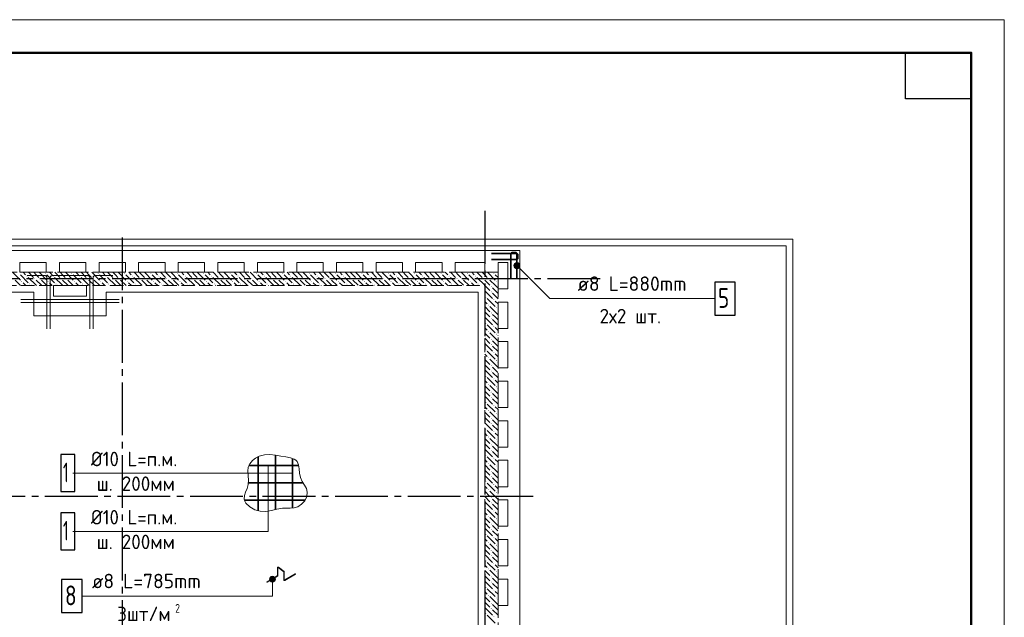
# Model space of a CAD drawing. Header units: millimetres. Extents: x 0 to 32559, y 0 to 42000.
# Tile 20 of 20: x 14771 to 29700, y 32940 to 42000. Entities that reach past the tile are written whole.
import ezdxf

# ---------------------------------------------------------------- set-up
doc = ezdxf.new("R2010")
doc.units = ezdxf.units.MM
doc.linetypes.add('______2', pattern=[270, 200, -70])
doc.linetypes.add('______5', pattern=[1100, 800, -100, 100, -100])
for name, color, linetype, lineweight in [('Standard', 7, 'Continuous', 25), ('Обрамление П-обр. равн.', 7, 'Continuous', 25), ('Обрамление проемов стержнями', 7, 'Continuous', 25), ('Общий01', 7, 'Continuous', 13), ('Оси', 40, '______5', 18), ('Позиционная метка линия выноска', 7, 'Continuous', 13), ('Позиционная метка номер позиции', 7, 'Continuous', 13), ('Фиксатор', 7, 'Continuous', 25)]:
    doc.layers.add(name, color=color, linetype=linetype, lineweight=lineweight)
doc.layers.add('ЖБ Перекрытие верхний уровень', color=7, linetype='Continuous', lineweight=25, true_color=0xe0e0ff)
doc.layers.add('ЖБ Стена верхний уровень', color=7, linetype='Continuous', lineweight=25, true_color=0x006e00)
doc.styles.add('ISOCPEUR', font='txt')

msp = doc.modelspace()

# ---------------------------------------------------------------- hatches: boundary and pattern name
at = {"layer": 'ЖБ Стена верхний уровень', "linetype": 'Continuous', "lineweight": 18, "transparency": 33554687}
for points in [[(14874, 38113), (14881, 38120), (14887, 38113), (14881, 38107)], [(14994, 38073), (15001, 38080), (15007, 38073), (15001, 38067)], [(15074, 38073), (15081, 38080), (15087, 38073), (15081, 38067)], [(15154, 38153), (15161, 38160), (15167, 38153), (15161, 38147)], [(15274, 38113), (15281, 38120), (15287, 38113), (15281, 38107)], [(15394, 38073), (15401, 38080), (15407, 38073), (15401, 38067)], [(15474, 38073), (15481, 38080), (15487, 38073), (15481, 38067)], [(15554, 38153), (15561, 38160), (15567, 38153), (15561, 38147)], [(15674, 38113), (15681, 38120), (15687, 38113), (15681, 38107)], [(15794, 38073), (15801, 38080), (15807, 38073), (15801, 38067)], [(15874, 38073), (15881, 38080), (15887, 38073), (15881, 38067)], [(15954, 38153), (15961, 38160), (15967, 38153), (15961, 38147)], [(16074, 38113), (16081, 38120), (16087, 38113), (16081, 38107)], [(16194, 38073), (16201, 38080), (16207, 38073), (16201, 38067)], [(16274, 38073), (16281, 38080), (16287, 38073), (16281, 38067)], [(16354, 38153), (16361, 38160), (16367, 38153), (16361, 38147)], [(16474, 38113), (16481, 38120), (16487, 38113), (16481, 38107)], [(16594, 38073), (16601, 38080), (16607, 38073), (16601, 38067)], [(16674, 38073), (16681, 38080), (16687, 38073), (16681, 38067)], [(16754, 38153), (16761, 38160), (16767, 38153), (16761, 38147)], [(16874, 38113), (16881, 38120), (16887, 38113), (16881, 38107)], [(16994, 38073), (17001, 38080), (17007, 38073), (17001, 38067)], [(17074, 38073), (17081, 38080), (17087, 38073), (17081, 38067)], [(17154, 38153), (17161, 38160), (17167, 38153), (17161, 38147)], [(17274, 38113), (17281, 38120), (17287, 38113), (17281, 38107)], [(17394, 38073), (17401, 38080), (17407, 38073), (17401, 38067)], [(17474, 38073), (17481, 38080), (17487, 38073), (17481, 38067)], [(17554, 38153), (17561, 38160), (17567, 38153), (17561, 38147)], [(17674, 38113), (17681, 38120), (17687, 38113), (17681, 38107)], [(17794, 38073), (17801, 38080), (17807, 38073), (17801, 38067)], [(17874, 38073), (17881, 38080), (17887, 38073), (17881, 38067)], [(17954, 38153), (17961, 38160), (17967, 38153), (17961, 38147)], [(18074, 38113), (18081, 38120), (18087, 38113), (18081, 38107)], [(18194, 38073), (18201, 38080), (18207, 38073), (18201, 38067)], [(18274, 38073), (18281, 38080), (18287, 38073), (18281, 38067)], [(18354, 38153), (18361, 38160), (18367, 38153), (18361, 38147)], [(18474, 38113), (18481, 38120), (18487, 38113), (18481, 38107)], [(18594, 38073), (18601, 38080), (18607, 38073), (18601, 38067)], [(18674, 38073), (18681, 38080), (18687, 38073), (18681, 38067)], [(18754, 38153), (18761, 38160), (18767, 38153), (18761, 38147)], [(18874, 38113), (18881, 38120), (18887, 38113), (18881, 38107)], [(18994, 38073), (19001, 38080), (19007, 38073), (19001, 38067)], [(19074, 38073), (19081, 38080), (19087, 38073), (19081, 38067)], [(19154, 38153), (19161, 38160), (19167, 38153), (19161, 38147)], [(19274, 38113), (19281, 38120), (19287, 38113), (19281, 38107)], [(19394, 38073), (19401, 38080), (19407, 38073), (19401, 38067)], [(19474, 38073), (19481, 38080), (19487, 38073), (19481, 38067)], [(19554, 38153), (19561, 38160), (19567, 38153), (19561, 38147)], [(19674, 38113), (19681, 38120), (19687, 38113), (19681, 38107)], [(19794, 38073), (19801, 38080), (19807, 38073), (19801, 38067)], [(19874, 38073), (19881, 38080), (19887, 38073), (19881, 38067)], [(19954, 38153), (19961, 38160), (19967, 38153), (19961, 38147)], [(20074, 38113), (20081, 38120), (20087, 38113), (20081, 38107)], [(20194, 38073), (20201, 38080), (20207, 38073), (20201, 38067)], [(20274, 38073), (20281, 38080), (20287, 38073), (20281, 38067)], [(20354, 38153), (20361, 38160), (20367, 38153), (20361, 38147)], [(20474, 38113), (20481, 38120), (20487, 38113), (20481, 38107)], [(20594, 38073), (20601, 38080), (20607, 38073), (20601, 38067)], [(20674, 38073), (20681, 38080), (20687, 38073), (20681, 38067)], [(20754, 38153), (20761, 38160), (20767, 38153), (20761, 38147)], [(20874, 38113), (20881, 38120), (20887, 38113), (20881, 38107)], [(20994, 38073), (21001, 38080), (21007, 38073), (21001, 38067)], [(21074, 38073), (21081, 38080), (21087, 38073), (21081, 38067)], [(21154, 38153), (21161, 38160), (21167, 38153), (21161, 38147)], [(21274, 38113), (21281, 38120), (21287, 38113), (21281, 38107)], [(21394, 38073), (21401, 38080), (21407, 38073), (21401, 38067)], [(21474, 38073), (21481, 38080), (21487, 38073), (21481, 38067)], [(21554, 38153), (21561, 38160), (21567, 38153), (21561, 38147)], [(21674, 38113), (21681, 38120), (21687, 38113), (21681, 38107)], [(21794, 38073), (21801, 38080), (21807, 38073), (21801, 38067)], [(21874, 38073), (21881, 38080), (21887, 38073), (21881, 38067)], [(21954, 38153), (21961, 38160), (21967, 38153), (21961, 38147)], [(14794, 38033), (14801, 38040), (14807, 38033), (14801, 38027)], [(14914, 37993), (14921, 38000), (14927, 37993), (14921, 37987)], [(15194, 38033), (15201, 38040), (15207, 38033), (15201, 38027)], [(15314, 37993), (15321, 38000), (15327, 37993), (15321, 37987)], [(15594, 38033), (15601, 38040), (15607, 38033), (15601, 38027)], [(15714, 37993), (15721, 38000), (15727, 37993), (15721, 37987)], [(15994, 38033), (16001, 38040), (16007, 38033), (16001, 38027)], [(16114, 37993), (16121, 38000), (16127, 37993), (16121, 37987)], [(16394, 38033), (16401, 38040), (16407, 38033), (16401, 38027)], [(16514, 37993), (16521, 38000), (16527, 37993), (16521, 37987)], [(16794, 38033), (16801, 38040), (16807, 38033), (16801, 38027)], [(16914, 37993), (16921, 38000), (16927, 37993), (16921, 37987)], [(17194, 38033), (17201, 38040), (17207, 38033), (17201, 38027)], [(17314, 37993), (17321, 38000), (17327, 37993), (17321, 37987)], [(17594, 38033), (17601, 38040), (17607, 38033), (17601, 38027)], [(17714, 37993), (17721, 38000), (17727, 37993), (17721, 37987)], [(17994, 38033), (18001, 38040), (18007, 38033), (18001, 38027)], [(18114, 37993), (18121, 38000), (18127, 37993), (18121, 37987)], [(18394, 38033), (18401, 38040), (18407, 38033), (18401, 38027)], [(18514, 37993), (18521, 38000), (18527, 37993), (18521, 37987)], [(18794, 38033), (18801, 38040), (18807, 38033), (18801, 38027)], [(18914, 37993), (18921, 38000), (18927, 37993), (18921, 37987)], [(19194, 38033), (19201, 38040), (19207, 38033), (19201, 38027)], [(19314, 37993), (19321, 38000), (19327, 37993), (19321, 37987)], [(19594, 38033), (19601, 38040), (19607, 38033), (19601, 38027)], [(19714, 37993), (19721, 38000), (19727, 37993), (19721, 37987)], [(19994, 38033), (20001, 38040), (20007, 38033), (20001, 38027)], [(20114, 37993), (20121, 38000), (20127, 37993), (20121, 37987)], [(20394, 38033), (20401, 38040), (20407, 38033), (20401, 38027)], [(20514, 37993), (20521, 38000), (20527, 37993), (20521, 37987)], [(20794, 38033), (20801, 38040), (20807, 38033), (20801, 38027)], [(20914, 37993), (20921, 38000), (20927, 37993), (20921, 37987)], [(21194, 38033), (21201, 38040), (21207, 38033), (21201, 38027)], [(21314, 37993), (21321, 38000), (21327, 37993), (21321, 37987)], [(21594, 38033), (21601, 38040), (21607, 38033), (21601, 38027)], [(21714, 37993), (21721, 38000), (21727, 37993), (21721, 37987)], [(21914, 37953), (21921, 37960), (21927, 37953), (21921, 37947)], [(21994, 38033), (22001, 38040), (22007, 38033), (22001, 38027)], [(21834, 37793), (21841, 37800), (21847, 37793), (21841, 37787)], [(21914, 37873), (21921, 37880), (21927, 37873), (21921, 37867)], [(21874, 37673), (21881, 37680), (21887, 37673), (21881, 37667)], [(21954, 37753), (21961, 37760), (21967, 37753), (21961, 37747)], [(21994, 37633), (22001, 37640), (22007, 37633), (22001, 37627)], [(21914, 37553), (21921, 37560), (21927, 37553), (21921, 37547)], [(21914, 37473), (21921, 37480), (21927, 37473), (21921, 37467)], [(21834, 37393), (21841, 37400), (21847, 37393), (21841, 37387)], [(21954, 37353), (21961, 37360), (21967, 37353), (21961, 37347)], [(21874, 37273), (21881, 37280), (21887, 37273), (21881, 37267)], [(21994, 37233), (22001, 37240), (22007, 37233), (22001, 37227)], [(21914, 37153), (21921, 37160), (21927, 37153), (21921, 37147)], [(21914, 37073), (21921, 37080), (21927, 37073), (21921, 37067)], [(21834, 36993), (21841, 37000), (21847, 36993), (21841, 36987)], [(21874, 36873), (21881, 36880), (21887, 36873), (21881, 36867)], [(21954, 36953), (21961, 36960), (21967, 36953), (21961, 36947)], [(21914, 36753), (21921, 36760), (21927, 36753), (21921, 36747)], [(21994, 36833), (22001, 36840), (22007, 36833), (22001, 36827)], [(21834, 36593), (21841, 36600), (21847, 36593), (21841, 36587)], [(21914, 36673), (21921, 36680), (21927, 36673), (21921, 36667)], [(21874, 36473), (21881, 36480), (21887, 36473), (21881, 36467)], [(21954, 36553), (21961, 36560), (21967, 36553), (21961, 36547)], [(21994, 36433), (22001, 36440), (22007, 36433), (22001, 36427)], [(21914, 36353), (21921, 36360), (21927, 36353), (21921, 36347)], [(21914, 36273), (21921, 36280), (21927, 36273), (21921, 36267)], [(21834, 36193), (21841, 36200), (21847, 36193), (21841, 36187)], [(21954, 36153), (21961, 36160), (21967, 36153), (21961, 36147)], [(21874, 36073), (21881, 36080), (21887, 36073), (21881, 36067)], [(21994, 36033), (22001, 36040), (22007, 36033), (22001, 36027)], [(21914, 35953), (21921, 35960), (21927, 35953), (21921, 35947)], [(21914, 35873), (21921, 35880), (21927, 35873), (21921, 35867)], [(21834, 35793), (21841, 35800), (21847, 35793), (21841, 35787)], [(21954, 35753), (21961, 35760), (21967, 35753), (21961, 35747)], [(21874, 35673), (21881, 35680), (21887, 35673), (21881, 35667)], [(21914, 35553), (21921, 35560), (21927, 35553), (21921, 35547)], [(21994, 35633), (22001, 35640), (22007, 35633), (22001, 35627)], [(21834, 35393), (21841, 35400), (21847, 35393), (21841, 35387)], [(21914, 35473), (21921, 35480), (21927, 35473), (21921, 35467)], [(21874, 35273), (21881, 35280), (21887, 35273), (21881, 35267)], [(21954, 35353), (21961, 35360), (21967, 35353), (21961, 35347)], [(21994, 35233), (22001, 35240), (22007, 35233), (22001, 35227)], [(21914, 35153), (21921, 35160), (21927, 35153), (21921, 35147)], [(21834, 34993), (21841, 35000), (21847, 34993), (21841, 34987)], [(21914, 35073), (21921, 35080), (21927, 35073), (21921, 35067)], [(21954, 34953), (21961, 34960), (21967, 34953), (21961, 34947)], [(21874, 34873), (21881, 34880), (21887, 34873), (21881, 34867)], [(21994, 34833), (22001, 34840), (22007, 34833), (22001, 34827)], [(21914, 34753), (21921, 34760), (21927, 34753), (21921, 34747)], [(21914, 34673), (21921, 34680), (21927, 34673), (21921, 34667)], [(21834, 34593), (21841, 34600), (21847, 34593), (21841, 34587)], [(21954, 34553), (21961, 34560), (21967, 34553), (21961, 34547)], [(21874, 34473), (21881, 34480), (21887, 34473), (21881, 34467)], [(21914, 34353), (21921, 34360), (21927, 34353), (21921, 34347)], [(21994, 34433), (22001, 34440), (22007, 34433), (22001, 34427)], [(21834, 34193), (21841, 34200), (21847, 34193), (21841, 34187)], [(21914, 34273), (21921, 34280), (21927, 34273), (21921, 34267)], [(21874, 34073), (21881, 34080), (21887, 34073), (21881, 34067)], [(21954, 34153), (21961, 34160), (21967, 34153), (21961, 34147)], [(21994, 34033), (22001, 34040), (22007, 34033), (22001, 34027)], [(21914, 33953), (21921, 33960), (21927, 33953), (21921, 33947)], [(21834, 33793), (21841, 33800), (21847, 33793), (21841, 33787)], [(21914, 33873), (21921, 33880), (21927, 33873), (21921, 33867)], [(21954, 33753), (21961, 33760), (21967, 33753), (21961, 33747)], [(21874, 33673), (21881, 33680), (21887, 33673), (21881, 33667)], [(21994, 33633), (22001, 33640), (22007, 33633), (22001, 33627)], [(21914, 33553), (21921, 33560), (21927, 33553), (21921, 33547)], [(21914, 33473), (21921, 33480), (21927, 33473), (21921, 33467)], [(21834, 33393), (21841, 33400), (21847, 33393), (21841, 33387)], [(21954, 33353), (21961, 33360), (21967, 33353), (21961, 33347)], [(21874, 33273), (21881, 33280), (21887, 33273), (21881, 33267)], [(21914, 33153), (21921, 33160), (21927, 33153), (21921, 33147)], [(21994, 33233), (22001, 33240), (22007, 33233), (22001, 33227)], [(21834, 32993), (21841, 33000), (21847, 32993), (21841, 32987)], [(21914, 33073), (21921, 33080), (21927, 33073), (21921, 33067)], [(21954, 32953), (21961, 32960), (21967, 32953), (21961, 32947)]]:
    msp.add_hatch(color=7, dxfattribs=at).paths.add_polyline_path(points, flags=16)
at = {"layer": 'Позиционная метка номер позиции', "linetype": 'Continuous', "lineweight": 13, "transparency": 33554687}
for points in [[(22266, 38282), (22298, 38314), (22277, 38303)], [(22298, 38314), (22266, 38282), (22266, 38260)], [(22298, 38314), (22266, 38260), (22320, 38314)], [(22320, 38314), (22266, 38260), (22277, 38239)], [(22320, 38314), (22277, 38239), (22341, 38303)], [(22341, 38303), (22277, 38239), (22298, 38228)], [(22341, 38303), (22298, 38228), (22352, 38282)], [(22352, 38282), (22298, 38228), (22320, 38228)], [(22352, 38282), (22320, 38228), (22352, 38260)], [(22352, 38260), (22320, 38228), (22341, 38239)], [(18641, 33541), (18564, 33541), (18558, 33518)], [(18641, 33541), (18558, 33518), (18648, 33518)], [(18648, 33518), (18558, 33518), (18564, 33496)], [(18625, 33557), (18580, 33557), (18564, 33541)], [(18625, 33557), (18564, 33541), (18641, 33541)], [(18648, 33518), (18564, 33496), (18641, 33496)], [(18641, 33496), (18564, 33496), (18580, 33480)], [(18580, 33557), (18625, 33557), (18603, 33563)], [(18641, 33496), (18580, 33480), (18625, 33480)], [(18625, 33480), (18580, 33480), (18603, 33473)]]:
    msp.add_hatch(color=7, dxfattribs=at).paths.add_polyline_path(points)

# ---------------------------------------------------------------- linework, layer by layer
at = {"layer": 'Standard', "color": 7, "linetype": 'Continuous', "lineweight": 13, "transparency": 33554687}
msp.add_lwpolyline([(0, 0), (29700, 0), (29700, 42000), (0, 42000), (0, 0)], close=True, dxfattribs=at)
at = {"layer": 'Standard', "color": 7, "linetype": 'Continuous', "lineweight": 50, "transparency": 33554687}
msp.add_lwpolyline([(2000, 41500), (29200, 41500), (29200, 500), (2000, 500), (2000, 41500)], close=True, dxfattribs=at)
at = {"layer": 'Standard', "color": 7, "linetype": 'Continuous', "lineweight": 25, "transparency": 33554687}
msp.add_lwpolyline([(29200, 41500), (29200, 40800), (28200, 40800), (28200, 41500), (29200, 41500)], close=True, dxfattribs=at)
at = {"layer": 'Standard', "color": 254, "linetype": 'Continuous', "lineweight": 13, "true_color": 0xc4c4ff, "transparency": 33554687}
for points in [[(7219, 16759), (26494, 16759), (26494, 38671), (7219, 38671), (7219, 16759)], [(7319, 16859), (26394, 16859), (26394, 38571), (7319, 38571), (7319, 16859)]]:
    msp.add_lwpolyline(points, dxfattribs=at)
at = {"layer": 'ЖБ Перекрытие верхний уровень', "color": 7, "linetype": 'Continuous', "lineweight": 18, "transparency": 33554687}
for p, q in [((22354, 38500), (7394, 38500)), ((22354, 31890), (22354, 38500)), ((14774, 38170), (14774, 38320)), ((14774, 38320), (15174, 38320)), ((15174, 38320), (15174, 38170)), ((15374, 38320), (15774, 38320)), ((15374, 38170), (15374, 38320)), ((15774, 38320), (15774, 38170)), ((15974, 38170), (15974, 38320)), ((15974, 38320), (16374, 38320)), ((16374, 38320), (16374, 38170)), ((16574, 38320), (16974, 38320)), ((16574, 38170), (16574, 38320)), ((16974, 38320), (16974, 38170)), ((17174, 38170), (17174, 38320)), ((17174, 38320), (17574, 38320)), ((17574, 38320), (17574, 38170)), ((17774, 38320), (18174, 38320)), ((17774, 38170), (17774, 38320)), ((18174, 38320), (18174, 38170)), ((18374, 38170), (18374, 38320)), ((18374, 38320), (18774, 38320)), ((18774, 38320), (18774, 38170)), ((18974, 38320), (19374, 38320)), ((18974, 38170), (18974, 38320)), ((19374, 38320), (19374, 38170)), ((19574, 38170), (19574, 38320)), ((19574, 38320), (19974, 38320)), ((19974, 38320), (19974, 38170)), ((20174, 38320), (20574, 38320)), ((20174, 38170), (20174, 38320)), ((20574, 38320), (20574, 38170)), ((20774, 38170), (20774, 38320)), ((20774, 38320), (21174, 38320)), ((21174, 38320), (21174, 38170)), ((21374, 38320), (21824, 38320)), ((21374, 38170), (21374, 38320)), ((21824, 38320), (21824, 38170)), ((22024, 38170), (22024, 38320)), ((22024, 38320), (22174, 38320)), ((22174, 38320), (22174, 37920)), ((15174, 38170), (14774, 38170)), ((15774, 38170), (15374, 38170)), ((16374, 38170), (15974, 38170)), ((16974, 38170), (16574, 38170)), ((17574, 38170), (17174, 38170)), ((18174, 38170), (17774, 38170)), ((18774, 38170), (18374, 38170)), ((19374, 38170), (18974, 38170)), ((19974, 38170), (19574, 38170)), ((20574, 38170), (20174, 38170)), ((21174, 38170), (20774, 38170)), ((21824, 38170), (21374, 38170)), ((22024, 37920), (22024, 38170)), ((15784, 37970), (15284, 37970)), ((15284, 37970), (15284, 37810)), ((15784, 37810), (15784, 37970)), ((15284, 37810), (15784, 37810)), ((22174, 37920), (22024, 37920)), ((22024, 37320), (22024, 37720)), ((22024, 37720), (22174, 37720)), ((22174, 37720), (22174, 37320)), ((22174, 37320), (22024, 37320)), ((22024, 37120), (22174, 37120)), ((22024, 36720), (22024, 37120)), ((22174, 37120), (22174, 36720)), ((22174, 36720), (22024, 36720)), ((22024, 36120), (22024, 36520)), ((22024, 36520), (22174, 36520)), ((22174, 36520), (22174, 36120)), ((22174, 36120), (22024, 36120)), ((22024, 35920), (22174, 35920)), ((22024, 35520), (22024, 35920)), ((22174, 35920), (22174, 35520)), ((22174, 35520), (22024, 35520)), ((22024, 34920), (22024, 35320)), ((22024, 35320), (22174, 35320)), ((22174, 35320), (22174, 34920)), ((22174, 34920), (22024, 34920)), ((22024, 34720), (22174, 34720)), ((22024, 34320), (22024, 34720)), ((22174, 34720), (22174, 34320)), ((22174, 34320), (22024, 34320)), ((22024, 33720), (22024, 34120)), ((22024, 34120), (22174, 34120)), ((22174, 34120), (22174, 33720)), ((22174, 33720), (22024, 33720)), ((22024, 33520), (22174, 33520)), ((22024, 33120), (22024, 33520)), ((22174, 33520), (22174, 33120)), ((22174, 33120), (22024, 33120))]:
    msp.add_line(p, q, dxfattribs=at)
at = {"layer": 'ЖБ Стена верхний уровень', "color": 251, "linetype": '______2', "lineweight": 13, "true_color": 0x656565, "transparency": 33554687}
for p, q in [((22024, 38170), (9124, 38170)), ((22024, 37970), (22024, 38170)), ((9124, 37970), (21824, 37970)), ((21824, 37970), (21824, 31560)), ((22024, 31580), (22024, 37970))]:
    msp.add_line(p, q, dxfattribs=at)
at = {"layer": 'ЖБ Стена верхний уровень', "color": 9, "linetype": 'Continuous', "lineweight": 18, "true_color": 0xc7c7c7, "transparency": 33554687}
for p, q in [((14664, 38170), (14781, 38053)), ((14781, 38133), (14901, 38013)), ((14824, 38170), (14861, 38133)), ((15021, 37973), (14901, 38093)), ((14904, 38170), (14981, 38093)), ((15021, 38133), (14984, 38170)), ((15061, 38093), (15021, 38133)), ((15064, 38170), (15181, 38053)), ((15181, 38133), (15301, 38013)), ((15224, 38170), (15261, 38133)), ((15421, 37973), (15301, 38093)), ((15304, 38170), (15381, 38093)), ((15421, 38133), (15384, 38170)), ((15461, 38093), (15421, 38133)), ((15464, 38170), (15581, 38053)), ((15581, 38133), (15701, 38013)), ((15624, 38170), (15661, 38133)), ((15821, 37973), (15701, 38093)), ((15704, 38170), (15781, 38093)), ((15821, 38133), (15784, 38170)), ((15861, 38093), (15821, 38133)), ((15864, 38170), (15981, 38053)), ((15981, 38133), (16101, 38013)), ((16024, 38170), (16061, 38133)), ((16221, 37973), (16101, 38093)), ((16104, 38170), (16181, 38093)), ((16221, 38133), (16184, 38170)), ((16261, 38093), (16221, 38133)), ((16264, 38170), (16381, 38053)), ((16381, 38133), (16501, 38013)), ((16424, 38170), (16461, 38133)), ((16621, 37973), (16501, 38093)), ((16504, 38170), (16581, 38093)), ((16621, 38133), (16584, 38170)), ((16661, 38093), (16621, 38133)), ((16664, 38170), (16781, 38053)), ((16781, 38133), (16901, 38013)), ((16824, 38170), (16861, 38133)), ((17021, 37973), (16901, 38093)), ((16904, 38170), (16981, 38093)), ((17021, 38133), (16984, 38170)), ((17061, 38093), (17021, 38133)), ((17064, 38170), (17181, 38053)), ((17181, 38133), (17301, 38013)), ((17224, 38170), (17261, 38133)), ((17421, 37973), (17301, 38093)), ((17304, 38170), (17381, 38093)), ((17421, 38133), (17384, 38170)), ((17461, 38093), (17421, 38133)), ((17464, 38170), (17581, 38053)), ((17581, 38133), (17701, 38013)), ((17624, 38170), (17661, 38133)), ((17821, 37973), (17701, 38093)), ((17704, 38170), (17781, 38093)), ((17821, 38133), (17784, 38170)), ((17861, 38093), (17821, 38133)), ((17864, 38170), (17981, 38053)), ((17981, 38133), (18101, 38013)), ((18024, 38170), (18061, 38133)), ((18221, 37973), (18101, 38093)), ((18104, 38170), (18181, 38093)), ((18221, 38133), (18184, 38170)), ((18261, 38093), (18221, 38133)), ((18264, 38170), (18381, 38053)), ((18381, 38133), (18501, 38013)), ((18424, 38170), (18461, 38133)), ((18621, 37973), (18501, 38093)), ((18504, 38170), (18581, 38093)), ((18621, 38133), (18584, 38170)), ((18661, 38093), (18621, 38133)), ((18664, 38170), (18781, 38053)), ((18781, 38133), (18901, 38013)), ((18824, 38170), (18861, 38133)), ((19021, 37973), (18901, 38093)), ((18904, 38170), (18981, 38093)), ((19021, 38133), (18984, 38170)), ((19061, 38093), (19021, 38133)), ((19064, 38170), (19181, 38053)), ((19181, 38133), (19301, 38013)), ((19224, 38170), (19261, 38133)), ((19421, 37973), (19301, 38093)), ((19304, 38170), (19381, 38093)), ((19421, 38133), (19384, 38170)), ((19461, 38093), (19421, 38133)), ((19464, 38170), (19581, 38053)), ((19581, 38133), (19701, 38013)), ((19624, 38170), (19661, 38133)), ((19821, 37973), (19701, 38093)), ((19704, 38170), (19781, 38093)), ((19821, 38133), (19784, 38170)), ((19861, 38093), (19821, 38133)), ((19864, 38170), (19981, 38053)), ((19981, 38133), (20101, 38013)), ((20024, 38170), (20061, 38133)), ((20221, 37973), (20101, 38093)), ((20104, 38170), (20181, 38093)), ((20221, 38133), (20184, 38170)), ((20261, 38093), (20221, 38133)), ((20264, 38170), (20381, 38053)), ((20381, 38133), (20501, 38013)), ((20424, 38170), (20461, 38133)), ((20621, 37973), (20501, 38093)), ((20504, 38170), (20581, 38093)), ((20621, 38133), (20584, 38170)), ((20661, 38093), (20621, 38133)), ((20664, 38170), (20781, 38053)), ((20781, 38133), (20901, 38013)), ((20824, 38170), (20861, 38133)), ((21021, 37973), (20901, 38093)), ((20904, 38170), (20981, 38093)), ((21021, 38133), (20984, 38170)), ((21061, 38093), (21021, 38133)), ((21064, 38170), (21181, 38053)), ((21181, 38133), (21301, 38013)), ((21224, 38170), (21261, 38133)), ((21421, 37973), (21301, 38093)), ((21304, 38170), (21381, 38093)), ((21421, 38133), (21384, 38170)), ((21461, 38093), (21421, 38133)), ((21464, 38170), (21581, 38053)), ((21581, 38133), (21701, 38013)), ((21624, 38170), (21661, 38133)), ((21821, 37973), (21701, 38093)), ((21704, 38170), (21781, 38093)), ((21821, 38133), (21784, 38170)), ((21861, 38093), (21821, 38133)), ((21864, 38170), (21981, 38053)), ((21981, 38133), (22024, 38090)), ((14701, 38053), (14784, 37970)), ((14864, 37970), (14821, 38013)), ((14941, 37973), (14944, 37970)), ((15021, 38053), (15101, 37973)), ((15021, 37973), (15024, 37970)), ((15101, 38053), (15184, 37970)), ((15264, 37970), (15221, 38013)), ((15341, 37973), (15344, 37970)), ((15421, 38053), (15501, 37973)), ((15421, 37973), (15424, 37970)), ((15501, 38053), (15584, 37970)), ((15664, 37970), (15621, 38013)), ((15741, 37973), (15744, 37970)), ((15821, 38053), (15901, 37973)), ((15821, 37973), (15824, 37970)), ((15901, 38053), (15984, 37970)), ((16064, 37970), (16021, 38013)), ((16141, 37973), (16144, 37970)), ((16221, 38053), (16301, 37973)), ((16221, 37973), (16224, 37970)), ((16301, 38053), (16384, 37970)), ((16464, 37970), (16421, 38013)), ((16541, 37973), (16544, 37970)), ((16621, 38053), (16701, 37973)), ((16621, 37973), (16624, 37970)), ((16701, 38053), (16784, 37970)), ((16864, 37970), (16821, 38013)), ((16941, 37973), (16944, 37970)), ((17021, 38053), (17101, 37973)), ((17021, 37973), (17024, 37970)), ((17101, 38053), (17184, 37970)), ((17264, 37970), (17221, 38013)), ((17341, 37973), (17344, 37970)), ((17421, 38053), (17501, 37973)), ((17421, 37973), (17424, 37970)), ((17501, 38053), (17584, 37970)), ((17664, 37970), (17621, 38013)), ((17741, 37973), (17744, 37970)), ((17821, 38053), (17901, 37973)), ((17821, 37973), (17824, 37970)), ((17901, 38053), (17984, 37970)), ((18064, 37970), (18021, 38013)), ((18141, 37973), (18144, 37970)), ((18221, 38053), (18301, 37973)), ((18221, 37973), (18224, 37970)), ((18301, 38053), (18384, 37970)), ((18464, 37970), (18421, 38013)), ((18541, 37973), (18544, 37970)), ((18621, 38053), (18701, 37973)), ((18621, 37973), (18624, 37970)), ((18701, 38053), (18784, 37970)), ((18864, 37970), (18821, 38013)), ((18941, 37973), (18944, 37970)), ((19021, 38053), (19101, 37973)), ((19021, 37973), (19024, 37970)), ((19101, 38053), (19184, 37970)), ((19264, 37970), (19221, 38013)), ((19341, 37973), (19344, 37970)), ((19421, 38053), (19501, 37973)), ((19421, 37973), (19424, 37970)), ((19501, 38053), (19584, 37970)), ((19664, 37970), (19621, 38013)), ((19741, 37973), (19744, 37970)), ((19821, 38053), (19901, 37973)), ((19821, 37973), (19824, 37970)), ((19901, 38053), (19984, 37970)), ((20064, 37970), (20021, 38013)), ((20141, 37973), (20144, 37970)), ((20221, 38053), (20301, 37973)), ((20221, 37973), (20224, 37970)), ((20301, 38053), (20384, 37970)), ((20464, 37970), (20421, 38013)), ((20541, 37973), (20544, 37970)), ((20621, 38053), (20701, 37973)), ((20621, 37973), (20624, 37970)), ((20701, 38053), (20784, 37970)), ((20864, 37970), (20821, 38013)), ((20941, 37973), (20944, 37970)), ((21021, 38053), (21101, 37973)), ((21021, 37973), (21024, 37970)), ((21101, 38053), (21184, 37970)), ((21264, 37970), (21221, 38013)), ((21341, 37973), (21344, 37970)), ((21421, 38053), (21501, 37973)), ((21421, 37973), (21424, 37970)), ((21501, 38053), (21584, 37970)), ((21664, 37970), (21621, 38013)), ((21741, 37973), (21744, 37970)), ((21821, 38053), (21901, 37973)), ((21821, 37973), (21824, 37970)), ((21824, 37970), (21901, 37893)), ((21901, 38053), (21984, 37970)), ((21981, 37893), (21941, 37933)), ((21984, 37970), (22021, 37933)), ((22024, 38010), (22021, 38013)), ((21824, 37890), (21941, 37773)), ((21861, 37773), (21981, 37653)), ((21941, 37853), (22024, 37770)), ((22021, 37853), (21981, 37893)), ((21861, 37693), (21824, 37730)), ((21824, 37650), (21901, 37573)), ((21901, 37653), (22021, 37533)), ((21981, 37733), (22024, 37690)), ((21824, 37570), (21901, 37493)), ((21824, 37490), (21941, 37373)), ((21981, 37493), (21941, 37533)), ((22021, 37453), (21981, 37493)), ((22024, 37610), (22021, 37613)), ((21861, 37293), (21824, 37330)), ((21861, 37373), (21981, 37253)), ((21941, 37453), (22024, 37370)), ((21981, 37333), (22024, 37290)), ((21824, 37250), (21901, 37173)), ((21901, 37253), (22021, 37133)), ((22024, 37210), (22021, 37213)), ((21824, 37170), (21901, 37093)), ((21824, 37090), (21941, 36973)), ((21981, 37093), (21941, 37133)), ((21941, 37053), (22024, 36970)), ((22021, 37053), (21981, 37093)), ((21861, 36893), (21824, 36930)), ((21861, 36973), (21981, 36853)), ((21981, 36933), (22024, 36890)), ((21824, 36850), (21901, 36773)), ((21824, 36770), (21901, 36693)), ((21901, 36853), (22021, 36733)), ((21981, 36693), (21941, 36733)), ((22024, 36810), (22021, 36813)), ((21824, 36690), (21941, 36573)), ((21941, 36653), (22024, 36570)), ((22021, 36653), (21981, 36693)), ((21861, 36493), (21824, 36530)), ((21824, 36450), (21901, 36373)), ((21861, 36573), (21981, 36453)), ((21901, 36453), (22021, 36333)), ((21981, 36533), (22024, 36490)), ((21824, 36370), (21901, 36293)), ((21824, 36290), (21941, 36173)), ((21981, 36293), (21941, 36333)), ((22021, 36253), (21981, 36293)), ((22024, 36410), (22021, 36413)), ((21861, 36093), (21824, 36130)), ((21861, 36173), (21981, 36053)), ((21941, 36253), (22024, 36170)), ((21981, 36133), (22024, 36090)), ((21824, 36050), (21901, 35973)), ((21901, 36053), (22021, 35933)), ((22024, 36010), (22021, 36013)), ((21824, 35970), (21901, 35893)), ((21824, 35890), (21941, 35773)), ((21981, 35893), (21941, 35933)), ((21941, 35853), (22024, 35770)), ((22021, 35853), (21981, 35893)), ((21861, 35693), (21824, 35730)), ((21861, 35773), (21981, 35653)), ((21981, 35733), (22024, 35690)), ((21824, 35650), (21901, 35573)), ((21824, 35570), (21901, 35493)), ((21901, 35653), (22021, 35533)), ((21981, 35493), (21941, 35533)), ((22024, 35610), (22021, 35613)), ((21824, 35490), (21941, 35373)), ((21941, 35453), (22024, 35370)), ((22021, 35453), (21981, 35493)), ((21861, 35293), (21824, 35330)), ((21824, 35250), (21901, 35173)), ((21861, 35373), (21981, 35253)), ((21901, 35253), (22021, 35133)), ((21981, 35333), (22024, 35290)), ((21824, 35170), (21901, 35093)), ((21824, 35090), (21941, 34973)), ((21981, 35093), (21941, 35133)), ((22021, 35053), (21981, 35093)), ((22024, 35210), (22021, 35213)), ((21861, 34973), (21981, 34853)), ((21941, 35053), (22024, 34970)), ((21861, 34893), (21824, 34930)), ((21824, 34850), (21901, 34773)), ((21901, 34853), (22021, 34733)), ((21981, 34933), (22024, 34890)), ((22024, 34810), (22021, 34813)), ((21824, 34770), (21901, 34693)), ((21824, 34690), (21941, 34573)), ((21981, 34693), (21941, 34733)), ((21941, 34653), (22024, 34570)), ((22021, 34653), (21981, 34693)), ((21861, 34493), (21824, 34530)), ((21861, 34573), (21981, 34453)), ((21981, 34533), (22024, 34490)), ((21824, 34450), (21901, 34373)), ((21824, 34370), (21901, 34293)), ((21901, 34453), (22021, 34333)), ((22024, 34410), (22021, 34413)), ((21824, 34290), (21941, 34173)), ((21981, 34293), (21941, 34333)), ((21941, 34253), (22024, 34170)), ((22021, 34253), (21981, 34293)), ((21861, 34093), (21824, 34130)), ((21824, 34050), (21901, 33973)), ((21861, 34173), (21981, 34053)), ((21901, 34053), (22021, 33933)), ((21981, 34133), (22024, 34090)), ((21824, 33970), (21901, 33893)), ((21824, 33890), (21941, 33773)), ((21981, 33893), (21941, 33933)), ((22021, 33853), (21981, 33893)), ((22024, 34010), (22021, 34013)), ((21861, 33773), (21981, 33653)), ((21941, 33853), (22024, 33770)), ((21861, 33693), (21824, 33730)), ((21824, 33650), (21901, 33573)), ((21901, 33653), (22021, 33533)), ((21981, 33733), (22024, 33690)), ((22024, 33610), (22021, 33613)), ((21824, 33570), (21901, 33493)), ((21824, 33490), (21941, 33373)), ((21981, 33493), (21941, 33533)), ((21941, 33453), (22024, 33370)), ((22021, 33453), (21981, 33493)), ((21861, 33293), (21824, 33330)), ((21861, 33373), (21981, 33253)), ((21981, 33333), (22024, 33290)), ((21824, 33250), (21901, 33173)), ((21824, 33170), (21901, 33093)), ((21901, 33253), (22021, 33133)), ((22024, 33210), (22021, 33213)), ((21824, 33090), (21941, 32973)), ((21981, 33093), (21941, 33133)), ((21941, 33053), (22024, 32970)), ((22021, 33053), (21981, 33093)), ((21861, 32973), (21981, 32853))]:
    msp.add_line(p, q, dxfattribs=at)
at = {"layer": 'Обрамление П-обр. равн.', "color": 7, "linetype": 'Continuous', "lineweight": 13, "transparency": 33554687}
msp.add_line((23209, 37771), (25031, 37771), dxfattribs=at)
at = {"layer": 'Обрамление П-обр. равн.', "color": 7, "linetype": 'Continuous', "lineweight": 35, "transparency": 33554687}
for points in [[(21925, 38455), (22306, 38455), (22309, 38455), (22313, 38453), (22316, 38451), (22319, 38449), (22321, 38446), (22323, 38443), (22325, 38439), (22325, 38436), (22325, 38384), (22325, 38381), (22323, 38377), (22321, 38374), (22319, 38371), (22316, 38369), (22313, 38367), (22309, 38365), (22306, 38365), (21925, 38365)], [(22219, 38071), (22219, 38452), (22219, 38455), (22221, 38459), (22223, 38462), (22225, 38465), (22228, 38467), (22231, 38469), (22235, 38471), (22238, 38471), (22290, 38471), (22293, 38471), (22297, 38469), (22300, 38467), (22303, 38465), (22305, 38462), (22307, 38459), (22309, 38455), (22309, 38452), (22309, 38071)]]:
    msp.add_lwpolyline(points, dxfattribs=at)
at = {"layer": 'Обрамление П-обр. равн.', "color": 7, "linetype": 'Continuous', "lineweight": 25, "transparency": 33554687}
msp.add_lwpolyline([(25309, 37521), (25619, 37521), (25619, 38021), (25309, 38021), (25309, 37521)], dxfattribs=at)
at = {"layer": 'Обрамление проемов стержнями', "color": 7, "linetype": 'Continuous', "lineweight": 18, "transparency": 33554687}
for p, q in [((14789, 37760), (16279, 37760)), ((14789, 37760), (16279, 37760)), ((14789, 37710), (16279, 37710)), ((14789, 37710), (16279, 37710))]:
    msp.add_line(p, q, dxfattribs=at)
for points in [[(15184, 37315), (15184, 38091), (15183, 38097), (15181, 38102), (15178, 38107), (15175, 38111), (15171, 38115), (15166, 38117), (15160, 38119), (15155, 38120), (14884, 38120)], [(15184, 37315), (15184, 38091), (15183, 38097), (15181, 38102), (15178, 38107), (15175, 38111), (15171, 38115), (15166, 38117), (15160, 38119), (15155, 38120), (14884, 38120)], [(15234, 37315), (15234, 38091), (15235, 38097), (15236, 38102), (15239, 38107), (15243, 38111), (15247, 38115), (15252, 38117), (15257, 38119), (15263, 38120), (15534, 38120)], [(15234, 37315), (15234, 38091), (15235, 38097), (15236, 38102), (15239, 38107), (15243, 38111), (15247, 38115), (15252, 38117), (15257, 38119), (15263, 38120), (15534, 38120)], [(15834, 37315), (15834, 38091), (15833, 38097), (15831, 38102), (15828, 38107), (15825, 38111), (15821, 38115), (15816, 38117), (15810, 38119), (15805, 38120), (15534, 38120)], [(15834, 37315), (15834, 38091), (15833, 38097), (15831, 38102), (15828, 38107), (15825, 38111), (15821, 38115), (15816, 38117), (15810, 38119), (15805, 38120), (15534, 38120)], [(15884, 37315), (15884, 38091), (15885, 38097), (15886, 38102), (15889, 38107), (15893, 38111), (15897, 38115), (15902, 38117), (15907, 38119), (15913, 38120), (16184, 38120)], [(15884, 37315), (15884, 38091), (15885, 38097), (15886, 38102), (15889, 38107), (15893, 38111), (15897, 38115), (15902, 38117), (15907, 38119), (15913, 38120), (16184, 38120)]]:
    msp.add_lwpolyline(points, dxfattribs=at)
at = {"layer": 'Общий01', "color": 7, "linetype": 'Continuous', "lineweight": 13, "transparency": 33554687}
for p, q in [((18679, 33574), (18679, 33690)), ((18686, 33574), (18686, 33690)), ((18692, 33693), (18775, 33630)), ((18697, 33698), (18779, 33636)), ((18776, 33509), (18776, 33627)), ((18783, 33509), (18783, 33627)), ((18789, 33506), (18947, 33599)), ((18793, 33500), (18951, 33593)), ((18521, 33479), (18677, 33571)), ((18524, 33472), (18681, 33564))]:
    msp.add_line(p, q, dxfattribs=at)
for centre, radius, start, end in [((18690, 33690), 11, 52.9078, 180), ((18690, 33690), 3.67, 52.9078, 180), ((18772, 33627), 3.67, 0, 52.9078), ((18772, 33627), 11, 0, 52.9078), ((18949, 33596), 3.67, 300.447, 120.447), ((18522, 33475), 3.67, 120.447, 300.447), ((18675, 33574), 3.67, 300.447, 0), ((18675, 33574), 11, 300.447, 0), ((18787, 33509), 11, 180, 300.447), ((18787, 33509), 3.67, 180, 300.447)]:
    msp.add_arc(centre, radius, start, end, dxfattribs=at)
at = {"layer": 'Оси', "color": 8, "linetype": '______5', "lineweight": -3, "transparency": 33554687}
for p, q in [((21824, 39100), (21824, 14930)), ((16324, 38700), (16324, 14930)), ((23574, 38070), (4600, 38070)), ((22554, 34770), (4600, 34770))]:
    msp.add_line(p, q, dxfattribs=at)
at = {"layer": 'Позиционная метка линия выноска', "color": 251, "linetype": 'Continuous', "lineweight": 13, "true_color": 0x494949, "transparency": 33554687}
msp.add_lwpolyline([(8974, 37870), (14984, 37870), (14984, 37510), (16084, 37510), (16084, 37870), (21724, 37870), (21724, 31280), (23564, 31280), (23564, 23820), (21724, 23820), (21724, 16980)], dxfattribs=at)
at = {"layer": 'Позиционная метка номер позиции', "color": 7, "linetype": 'Continuous', "lineweight": 13, "transparency": 33554687}
for p, q in [((22277, 38303), (22277, 38303)), ((22277, 38239), (22277, 38239)), ((22341, 38303), (22341, 38303)), ((22341, 38239), (22341, 38239)), ((15577, 35126), (18909, 35126)), ((18558, 33518), (18558, 33518)), ((18603, 33563), (18603, 33563)), ((18603, 33473), (18603, 33473)), ((18648, 33518), (18648, 33518))]:
    msp.add_line(p, q, dxfattribs=at)
at = {"layer": 'Позиционная метка номер позиции', "color": 7, "linetype": 'Continuous', "lineweight": 35, "transparency": 33554687}
for p, q in [((18648, 35397), (18648, 34575)), ((18245, 35240), (19000, 35240)), ((18387, 35376), (18387, 34553)), ((18909, 35349), (18909, 34596)), ((18240, 34979), (19068, 34979)), ((18177, 34718), (19099, 34718))]:
    msp.add_line(p, q, dxfattribs=at)
at = {"layer": 'Позиционная метка номер позиции', "color": 7, "linetype": 'Continuous', "lineweight": 13, "transparency": 33554687}
for points in [[(22309, 38271), (22809, 37771), (25309, 37771)], [(15577, 34242), (18537, 34242), (18537, 35240)], [(18603, 33518), (18603, 33262), (15717, 33262)]]:
    msp.add_lwpolyline(points, dxfattribs=at)
at = {"layer": 'Позиционная метка номер позиции', "color": 7, "linetype": 'Continuous', "lineweight": 25, "transparency": 33554687}
for points in [[(15397, 34846), (15607, 34846), (15607, 35406), (15397, 35406), (15397, 34846)], [(15397, 33962), (15607, 33962), (15607, 34522), (15397, 34522), (15397, 33962)]]:
    msp.add_lwpolyline(points, dxfattribs=at)
at = {"layer": 'Позиционная метка номер позиции', "color": 7, "linetype": '______2', "lineweight": 13, "transparency": 33554687}
msp.add_lwpolyline([(18731, 35383), (18647, 35398), (18564, 35407), (18482, 35404), (18402, 35383), (18348, 35354), (18299, 35315), (18261, 35269), (18236, 35217), (18229, 35153), (18234, 35087), (18240, 35019), (18236, 34951), (18220, 34894), (18197, 34838), (18179, 34785), (18175, 34733), (18183, 34700), (18201, 34668), (18259, 34613), (18335, 34571), (18417, 34547), (18505, 34545), (18588, 34560), (18670, 34580), (18754, 34593), (18813, 34595), (18873, 34594), (18931, 34599), (18988, 34615), (19045, 34653), (19092, 34708), (19123, 34771), (19132, 34835), (19117, 34891), (19089, 34945), (19056, 35000), (19029, 35059), (19015, 35124), (19007, 35189), (18997, 35250), (18976, 35301), (18958, 35321), (18934, 35337), (18876, 35360), (18806, 35373), (18731, 35383)], dxfattribs=at)
at = {"layer": 'Позиционная метка номер позиции', "color": 7, "linetype": 'Continuous', "lineweight": 13, "transparency": 33554687}
for centre in [(22309, 38271), (18603, 33518)]:
    msp.add_circle(centre, 45, dxfattribs=at)
at = {"layer": 'Фиксатор', "color": 7, "linetype": 'Continuous', "lineweight": 13, "transparency": 33554687}
msp.add_line((15847, 33262), (17669, 33262), dxfattribs=at)
at = {"layer": 'Фиксатор', "color": 7, "linetype": 'Continuous', "lineweight": 25, "transparency": 33554687}
msp.add_lwpolyline([(15407, 33012), (15717, 33012), (15717, 33512), (15407, 33512), (15407, 33012)], dxfattribs=at)

# ---------------------------------------------------------------- texts
at = {"layer": 'Обрамление П-обр. равн.', "color": 7, "linetype": 'Continuous', "lineweight": 13, "transparency": 33554687, "attachment_point": 7, "style": 'ISOCPEUR'}
for s, insert, char_height, width in [('\\W0.98;ø8 L=880mm ', (23229, 37888), 220, 1888.52), ('\\W0.78;5', (25359, 37631), 300, 326.42)]:
    msp.add_mtext(s, dxfattribs=dict(at, insert=insert, char_height=char_height, width=width))
at = {"layer": 'Позиционная метка номер позиции', "color": 7, "linetype": 'Continuous', "lineweight": 25, "transparency": 33554687, "attachment_point": 7, "style": 'ISOCPEUR'}
for s, insert, char_height, width in [('\\W0.94;Ø10 L=п.м.', (15850, 35230), 220, 1488.68), ('\\W0.56;1', (15427, 34986), 300, 233.33), ('\\W0.96;ш. 200мм', (15938, 34856), 220, 1315.47), ('\\W0.94;Ø10 L=п.м.', (15850, 34347), 220, 1488.68), ('\\W0.56;1', (15427, 34102), 300, 233.33), ('\\W0.96;ш. 200мм', (15938, 33973), 220, 1315.47)]:
    msp.add_mtext(s, dxfattribs=dict(at, insert=insert, char_height=char_height, width=width))
at = {"layer": 'Фиксатор', "color": 7, "linetype": 'Continuous', "lineweight": 25, "transparency": 33554687, "attachment_point": 7, "style": 'ISOCPEUR'}
for s, insert, char_height, width in [('\\W0.96;2х2 шт.', (23563, 37396), 220, 1161.06), ('\\W0.78;2', (17130, 33010), 132, 143.62), ('\\W0.95;3шт/м', (16250, 32882), 220, 984.31)]:
    msp.add_mtext(s, dxfattribs=dict(at, insert=insert, char_height=char_height, width=width))
at = {"layer": 'Фиксатор', "color": 7, "linetype": 'Continuous', "lineweight": 13, "transparency": 33554687, "attachment_point": 7, "style": 'ISOCPEUR'}
for s, insert, char_height, width in [('\\W0.98;ø8 L=785mm ', (15867, 33380), 220, 1888.53), ('\\W0.78;8', (15457, 33122), 300, 326.41)]:
    msp.add_mtext(s, dxfattribs=dict(at, insert=insert, char_height=char_height, width=width))

doc.saveas('drawing.dxf')
